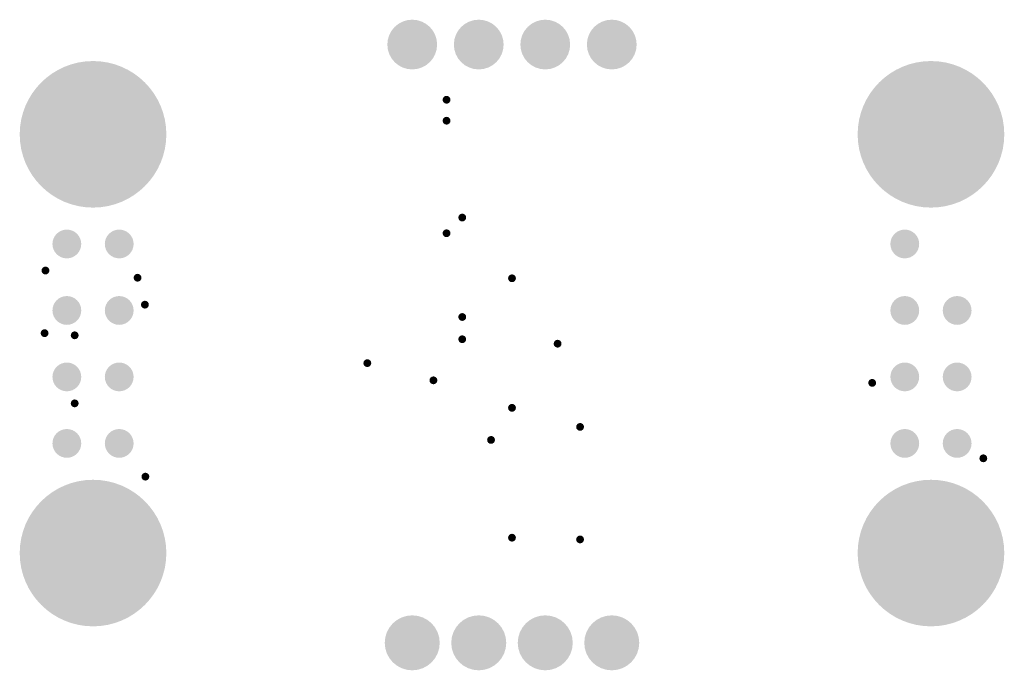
# Model space of a CAD drawing. Header units: inches. Extents: x 1.7 to 39.3, y 0.2 to 25.1.
import ezdxf

# ---------------------------------------------------------------- set-up
doc = ezdxf.new("R2010")
doc.units = ezdxf.units.IN
for name, color, linetype in [('Bottom Solder', 6, 'Continuous'), ('Pad Holes', 156, 'Continuous'), ('Via Holes', 16, 'Continuous')]:
    doc.layers.add(name, color=color, linetype=linetype)

# ---------------------------------------------------------------- blocks, each defined once
blk = doc.blocks.new('TP_1_00MM_B_1768')
at = {"layer": 'Bottom Solder'}
h = blk.add_hatch(color=6, dxfattribs=at)
edge = h.paths.add_edge_path()
edge.add_arc((0, 0), 0.55, 0, 360)
blk = doc.blocks.new('TP_1_00MM_B_1769')
at = {"layer": 'Bottom Solder'}
h = blk.add_hatch(color=6, dxfattribs=at)
edge = h.paths.add_edge_path()
edge.add_arc((0, 0), 0.55, 0, 360)
blk = doc.blocks.new('TP_1_00MM_B_1770')
at = {"layer": 'Bottom Solder'}
h = blk.add_hatch(color=6, dxfattribs=at)
edge = h.paths.add_edge_path()
edge.add_arc((0, 0), 0.55, 0, 360)
blk = doc.blocks.new('TP_1_00MM_B_1771')
at = {"layer": 'Bottom Solder'}
h = blk.add_hatch(color=6, dxfattribs=at)
edge = h.paths.add_edge_path()
edge.add_arc((0, 0), 0.55, 0, 360)
blk = doc.blocks.new('TP_1_00MM_B_1772')
at = {"layer": 'Bottom Solder'}
h = blk.add_hatch(color=6, dxfattribs=at)
edge = h.paths.add_edge_path()
edge.add_arc((0, 0), 0.55, 0, 360)
blk = doc.blocks.new('TP_1_00MM_B_1773')
at = {"layer": 'Bottom Solder'}
h = blk.add_hatch(color=6, dxfattribs=at)
edge = h.paths.add_edge_path()
edge.add_arc((0, 0), 0.55, 0, 360)
blk = doc.blocks.new('TP_1_00MM_B_1774')
at = {"layer": 'Bottom Solder'}
h = blk.add_hatch(color=6, dxfattribs=at)
edge = h.paths.add_edge_path()
edge.add_arc((0, 0), 0.55, 0, 360)
blk = doc.blocks.new('TP_1_00MM_B_1775')
at = {"layer": 'Bottom Solder'}
h = blk.add_hatch(color=6, dxfattribs=at)
edge = h.paths.add_edge_path()
edge.add_arc((0, 0), 0.55, 0, 360)
blk = doc.blocks.new('TP_1_00MM_B_1776')
at = {"layer": 'Bottom Solder'}
h = blk.add_hatch(color=6, dxfattribs=at)
edge = h.paths.add_edge_path()
edge.add_arc((0, 0), 0.55, 0, 360)
blk = doc.blocks.new('TP_1_00MM_B_1777')
at = {"layer": 'Bottom Solder'}
h = blk.add_hatch(color=6, dxfattribs=at)
edge = h.paths.add_edge_path()
edge.add_arc((0, 0), 0.55, 0, 360)
blk = doc.blocks.new('TP_1_00MM_B_1778')
at = {"layer": 'Bottom Solder'}
h = blk.add_hatch(color=6, dxfattribs=at)
edge = h.paths.add_edge_path()
edge.add_arc((0, 0), 0.55, 0, 360)
blk = doc.blocks.new('TP_1_00MM_B_1779')
at = {"layer": 'Bottom Solder'}
h = blk.add_hatch(color=6, dxfattribs=at)
edge = h.paths.add_edge_path()
edge.add_arc((0, 0), 0.55, 0, 360)
blk = doc.blocks.new('TP_1_00MM_B_1780')
at = {"layer": 'Bottom Solder'}
h = blk.add_hatch(color=6, dxfattribs=at)
edge = h.paths.add_edge_path()
edge.add_arc((0, 0), 0.55, 0, 360)
blk = doc.blocks.new('TP_1_00MM_B_1781')
at = {"layer": 'Bottom Solder'}
h = blk.add_hatch(color=6, dxfattribs=at)
edge = h.paths.add_edge_path()
edge.add_arc((0, 0), 0.55, 0, 360)
blk = doc.blocks.new('TP_1_00MM_B_1782')
at = {"layer": 'Bottom Solder'}
h = blk.add_hatch(color=6, dxfattribs=at)
edge = h.paths.add_edge_path()
edge.add_arc((0, 0), 0.55, 0, 360)
blk = doc.blocks.new('PIN_HEADER_2_54___VERT__1_4POS_F_________1_1783')
at = {"layer": 'Bottom Solder'}
h = blk.add_hatch(color=6, dxfattribs=at)
edge = h.paths.add_edge_path()
edge.add_arc((-3.81, 0), 1.05, 0, 360)
h = blk.add_hatch(color=6, dxfattribs=at)
edge = h.paths.add_edge_path()
edge.add_arc((-1.27, 0), 1.05, 0, 360)
h = blk.add_hatch(color=6, dxfattribs=at)
edge = h.paths.add_edge_path()
edge.add_arc((1.27, 0), 1.05, 0, 360)
h = blk.add_hatch(color=6, dxfattribs=at)
edge = h.paths.add_edge_path()
edge.add_arc((3.81, 0), 1.05, 0, 360)
at = {"layer": 'Pad Holes'}
h = blk.add_hatch(color=7, dxfattribs=at)
edge = h.paths.add_edge_path()
edge.add_arc((-3.81, 0), 0.5, 0, 360)
h = blk.add_hatch(color=7, dxfattribs=at)
edge = h.paths.add_edge_path()
edge.add_arc((-1.27, 0), 0.5, 0, 360)
h = blk.add_hatch(color=7, dxfattribs=at)
edge = h.paths.add_edge_path()
edge.add_arc((1.27, 0), 0.5, 0, 360)
h = blk.add_hatch(color=7, dxfattribs=at)
edge = h.paths.add_edge_path()
edge.add_arc((3.81, 0), 0.5, 0, 360)
blk = doc.blocks.new('PIN_HEADER_2_54___VERT__1_4POS_F_________1_1784')
at = {"layer": 'Bottom Solder'}
h = blk.add_hatch(color=6, dxfattribs=at)
edge = h.paths.add_edge_path()
edge.add_arc((-3.81, 0), 0.95, 0, 360)
h = blk.add_hatch(color=6, dxfattribs=at)
edge = h.paths.add_edge_path()
edge.add_arc((-1.27, 0), 0.95, 0, 360)
h = blk.add_hatch(color=6, dxfattribs=at)
edge = h.paths.add_edge_path()
edge.add_arc((1.27, 0), 0.95, 0, 360)
h = blk.add_hatch(color=6, dxfattribs=at)
edge = h.paths.add_edge_path()
edge.add_arc((3.81, 0), 0.95, 0, 360)
at = {"layer": 'Pad Holes'}
h = blk.add_hatch(color=7, dxfattribs=at)
edge = h.paths.add_edge_path()
edge.add_arc((-3.81, 0), 0.5, 0, 360)
h = blk.add_hatch(color=7, dxfattribs=at)
edge = h.paths.add_edge_path()
edge.add_arc((-1.27, 0), 0.5, 0, 360)
h = blk.add_hatch(color=7, dxfattribs=at)
edge = h.paths.add_edge_path()
edge.add_arc((1.27, 0), 0.5, 0, 360)
h = blk.add_hatch(color=7, dxfattribs=at)
edge = h.paths.add_edge_path()
edge.add_arc((3.81, 0), 0.5, 0, 360)

msp = doc.modelspace()

# ---------------------------------------------------------------- hatches: boundary and pattern name
at = {"layer": 'Bottom Solder'}
h = msp.add_hatch(color=6, dxfattribs=at)
edge = h.paths.add_edge_path()
edge.add_arc((4.5, 20.68), 2.8, 0, 360)
h = msp.add_hatch(color=6, dxfattribs=at)
edge = h.paths.add_edge_path()
edge.add_arc((36.5, 20.68), 2.8, 0, 360)
h = msp.add_hatch(color=6, dxfattribs=at)
edge = h.paths.add_edge_path()
edge.add_arc((4.5, 4.68), 2.8, 0, 360)
h = msp.add_hatch(color=6, dxfattribs=at)
edge = h.paths.add_edge_path()
edge.add_arc((36.5, 4.68), 2.8, 0, 360)
at = {"layer": 'Pad Holes'}
h = msp.add_hatch(color=7, dxfattribs=at)
edge = h.paths.add_edge_path()
edge.add_arc((4.5, 20.68), 1.6, 0, 360)
h = msp.add_hatch(color=7, dxfattribs=at)
edge = h.paths.add_edge_path()
edge.add_arc((36.5, 20.68), 1.6, 0, 360)
h = msp.add_hatch(color=7, dxfattribs=at)
edge = h.paths.add_edge_path()
edge.add_arc((4.5, 4.68), 1.6, 0, 360)
h = msp.add_hatch(color=7, dxfattribs=at)
edge = h.paths.add_edge_path()
edge.add_arc((36.5, 4.68), 1.6, 0, 360)
at = {"layer": 'Via Holes'}
h = msp.add_hatch(color=7, dxfattribs=at)
edge = h.paths.add_edge_path()
edge.add_arc((18, 22), 0.15, 0, 360)
h = msp.add_hatch(color=7, dxfattribs=at)
edge = h.paths.add_edge_path()
edge.add_arc((18, 21.2), 0.15, 0, 360)
h = msp.add_hatch(color=7, dxfattribs=at)
edge = h.paths.add_edge_path()
edge.add_arc((18.6, 17.5), 0.15, 0, 360)
h = msp.add_hatch(color=7, dxfattribs=at)
edge = h.paths.add_edge_path()
edge.add_arc((18, 16.9), 0.15, 0, 360)
h = msp.add_hatch(color=7, dxfattribs=at)
edge = h.paths.add_edge_path()
edge.add_arc((2.683, 15.475), 0.15, 0, 360)
h = msp.add_hatch(color=7, dxfattribs=at)
edge = h.paths.add_edge_path()
edge.add_arc((6.2, 15.2), 0.15, 0, 360)
h = msp.add_hatch(color=7, dxfattribs=at)
edge = h.paths.add_edge_path()
edge.add_arc((20.5, 15.18), 0.15, 0, 360)
h = msp.add_hatch(color=7, dxfattribs=at)
edge = h.paths.add_edge_path()
edge.add_arc((6.481, 14.171), 0.15, 0, 360)
h = msp.add_hatch(color=7, dxfattribs=at)
edge = h.paths.add_edge_path()
edge.add_arc((18.6, 13.7), 0.15, 0, 360)
h = msp.add_hatch(color=7, dxfattribs=at)
edge = h.paths.add_edge_path()
edge.add_arc((2.65, 13.082), 0.15, 0, 360)
h = msp.add_hatch(color=7, dxfattribs=at)
edge = h.paths.add_edge_path()
edge.add_arc((3.8, 13), 0.15, 0, 360)
h = msp.add_hatch(color=7, dxfattribs=at)
edge = h.paths.add_edge_path()
edge.add_arc((18.6, 12.85), 0.15, 0, 360)
h = msp.add_hatch(color=7, dxfattribs=at)
edge = h.paths.add_edge_path()
edge.add_arc((22.241, 12.68), 0.15, 0, 360)
h = msp.add_hatch(color=7, dxfattribs=at)
edge = h.paths.add_edge_path()
edge.add_arc((14.975, 11.937), 0.15, 0, 360)
h = msp.add_hatch(color=7, dxfattribs=at)
edge = h.paths.add_edge_path()
edge.add_arc((17.5, 11.28), 0.15, 0, 360)
h = msp.add_hatch(color=7, dxfattribs=at)
edge = h.paths.add_edge_path()
edge.add_arc((34.255, 11.183), 0.15, 0, 360)
h = msp.add_hatch(color=7, dxfattribs=at)
edge = h.paths.add_edge_path()
edge.add_arc((3.8, 10.4), 0.15, 0, 360)
h = msp.add_hatch(color=7, dxfattribs=at)
edge = h.paths.add_edge_path()
edge.add_arc((20.5, 10.23), 0.15, 0, 360)
h = msp.add_hatch(color=7, dxfattribs=at)
edge = h.paths.add_edge_path()
edge.add_arc((23.1, 9.5), 0.15, 0, 360)
h = msp.add_hatch(color=7, dxfattribs=at)
edge = h.paths.add_edge_path()
edge.add_arc((19.7, 9.003), 0.15, 0, 360)
h = msp.add_hatch(color=7, dxfattribs=at)
edge = h.paths.add_edge_path()
edge.add_arc((38.5, 8.3), 0.15, 0, 360)
h = msp.add_hatch(color=7, dxfattribs=at)
edge = h.paths.add_edge_path()
edge.add_arc((6.5, 7.6), 0.15, 0, 360)
h = msp.add_hatch(color=7, dxfattribs=at)
edge = h.paths.add_edge_path()
edge.add_arc((20.5, 5.267), 0.15, 0, 360)
h = msp.add_hatch(color=7, dxfattribs=at)
edge = h.paths.add_edge_path()
edge.add_arc((23.1, 5.2), 0.15, 0, 360)

# ---------------------------------------------------------------- block references
for name, p in [('PIN_HEADER_2_54___VERT__1_4POS_F_________1_1784', (20.5, 24.11)), ('TP_1_00MM_B_1778', (5.5, 16.49)), ('TP_1_00MM_B_1776', (5.5, 13.95)), ('TP_1_00MM_B_1775', (5.5, 11.41)), ('TP_1_00MM_B_1777', (5.5, 8.87)), ('PIN_HEADER_2_54___VERT__1_4POS_F_________1_1783', (20.5, 1.25))]:
    msp.add_blockref(name, p)
for name, p, rotation in [('TP_1_00MM_B_1782', (3.5, 16.49), 90), ('TP_1_00MM_B_1770', (35.5, 16.49), 180), ('TP_1_00MM_B_1779', (3.5, 13.95), 90), ('TP_1_00MM_B_1772', (35.5, 13.95), 180), ('TP_1_00MM_B_1771', (37.5, 13.95), 180), ('TP_1_00MM_B_1780', (3.5, 11.41), 90), ('TP_1_00MM_B_1773', (35.5, 11.41), 180), ('TP_1_00MM_B_1768', (37.5, 11.41), 180), ('TP_1_00MM_B_1781', (3.5, 8.87), 90), ('TP_1_00MM_B_1774', (35.5, 8.87), 180), ('TP_1_00MM_B_1769', (37.5, 8.87), 180)]:
    msp.add_blockref(name, p, dxfattribs=dict(rotation=rotation))

doc.saveas('drawing.dxf')
